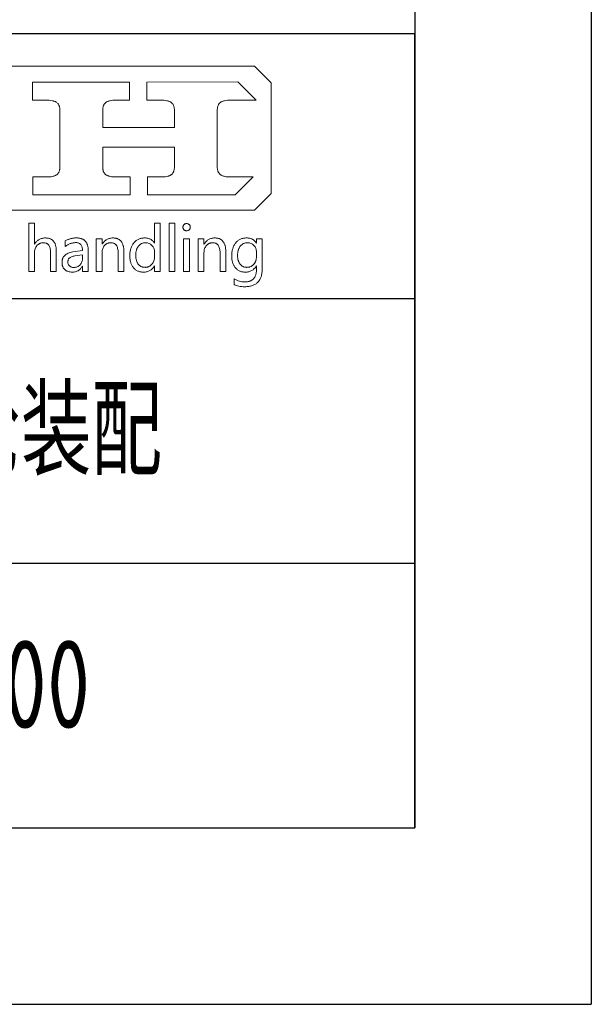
# Model space of a CAD drawing. Header units: millimetres. Extents: x -25 to 1025, y -25 to 718.
# Tile 6 of 8: x 944 to 1025, y -25 to 115. Entities that reach past the tile are written whole.
import ezdxf
from ezdxf.enums import TextEntityAlignment as Align

# ---------------------------------------------------------------- set-up
doc = ezdxf.new("R2010")
doc.units = ezdxf.units.MM
doc.header["$LTSCALE"] = 25
for name, color, linetype in [('1轮廓实线层', 7, 'Continuous'), ('2细线层', 4, 'Continuous'), ('6文字层', 3, 'Continuous'), ('图层 1', 7, 'Continuous'), ('图框层', 7, 'Continuous')]:
    doc.layers.add(name, color=color, linetype=linetype)
doc.styles.add('PC_TEXTSTYLE', font='isocp.shx', dxfattribs={"width": 0.8, "bigfont": 'hzfs.shx'})

# ---------------------------------------------------------------- blocks, each defined once
blk = doc.blocks.new('PC_TITLE_BLOCK')
for p, q in [((-8.448, 42.522), (-8.448, 42.527)), ((-8.448, 42.522), (-8.442, 42.522)), ((-13.893, 36.972), (-13.893, 36.977))]:
    blk.add_line(p, q)
at = {"layer": '1轮廓实线层'}
for p, q in [((0, 45), (-180, 45)), ((-60, 30), (0, 30)), ((-60, 15), (0, 15)), ((-180, 0), (0, 0))]:
    blk.add_line(p, q, dxfattribs=at)
at = {"layer": '图层 1', "lineweight": 0}
for p, q in [((-28.128, 43.174), (-9.094, 43.174)), ((-9.094, 43.174), (-8.147, 42.226)), ((-21.686, 41.246), (-21.686, 42.263)), ((-21.686, 42.263), (-16.178, 42.263)), ((-16.178, 42.263), (-16.178, 41.246)), ((-15.191, 42.263), (-10.042, 42.281)), ((-15.191, 41.246), (-15.191, 42.263)), ((-10.042, 42.281), (-9.005, 41.246)), ((-8.147, 42.226), (-8.147, 35.95)), ((-20.931, 41.246), (-21.686, 41.246)), ((-20.825, 41.244), (-20.931, 41.246)), ((-20.728, 41.239), (-20.825, 41.244)), ((-20.638, 41.228), (-20.728, 41.239)), ((-20.556, 41.215), (-20.638, 41.228)), ((-20.519, 41.204), (-20.556, 41.215)), ((-20.482, 41.196), (-20.519, 41.204)), ((-20.448, 41.186), (-20.482, 41.196)), ((-20.416, 41.173), (-20.448, 41.186)), ((-20.387, 41.159), (-20.416, 41.173)), ((-20.361, 41.146), (-20.387, 41.159)), ((-20.334, 41.133), (-20.361, 41.146)), ((-20.311, 41.114), (-20.334, 41.133)), ((-20.25, 41.059), (-20.268, 41.08)), ((-20.231, 41.038), (-20.25, 41.059)), ((-20.216, 41.014), (-20.231, 41.038)), ((-20.202, 40.99), (-20.216, 41.014)), ((-20.189, 40.964), (-20.202, 40.99)), ((-20.176, 40.938), (-20.189, 40.964)), ((-20.165, 40.908), (-20.176, 40.938)), ((-20.155, 40.879), (-20.165, 40.908)), ((-20.149, 40.848), (-20.155, 40.879)), ((-20.141, 40.813), (-20.149, 40.848)), ((-20.136, 40.779), (-20.141, 40.813)), ((-20.134, 40.742), (-20.136, 40.779)), ((-20.131, 40.705), (-20.134, 40.742)), ((-17.699, 40.742), (-17.702, 40.705)), ((-17.697, 40.779), (-17.699, 40.742)), ((-17.691, 40.813), (-17.697, 40.779)), ((-17.683, 40.845), (-17.691, 40.813)), ((-17.678, 40.877), (-17.683, 40.845)), ((-17.668, 40.908), (-17.678, 40.877)), ((-17.657, 40.938), (-17.668, 40.908)), ((-17.646, 40.964), (-17.657, 40.938)), ((-17.633, 40.99), (-17.646, 40.964)), ((-17.617, 41.014), (-17.633, 40.99)), ((-17.602, 41.038), (-17.617, 41.014)), ((-17.586, 41.059), (-17.602, 41.038)), ((-17.567, 41.08), (-17.586, 41.059)), ((-17.546, 41.099), (-17.567, 41.08)), ((-17.525, 41.114), (-17.546, 41.099)), ((-17.504, 41.133), (-17.525, 41.114)), ((-17.478, 41.146), (-17.504, 41.133)), ((-17.451, 41.159), (-17.478, 41.146)), ((-17.422, 41.173), (-17.451, 41.159)), ((-17.39, 41.186), (-17.422, 41.173)), ((-17.359, 41.196), (-17.39, 41.186)), ((-17.324, 41.204), (-17.359, 41.196)), ((-17.287, 41.215), (-17.324, 41.204)), ((-17.205, 41.228), (-17.287, 41.215)), ((-17.118, 41.239), (-17.205, 41.228)), ((-17.023, 41.244), (-17.118, 41.239)), ((-16.92, 41.246), (-17.023, 41.244)), ((-16.178, 41.246), (-16.92, 41.246)), ((-14.436, 41.246), (-15.191, 41.246)), ((-14.33, 41.244), (-14.436, 41.246)), ((-14.233, 41.239), (-14.33, 41.244)), ((-14.143, 41.228), (-14.233, 41.239)), ((-14.061, 41.215), (-14.143, 41.228)), ((-14.024, 41.204), (-14.061, 41.215)), ((-13.987, 41.196), (-14.024, 41.204)), ((-13.955, 41.186), (-13.987, 41.196)), ((-13.924, 41.173), (-13.955, 41.186)), ((-13.892, 41.159), (-13.924, 41.173)), ((-13.865, 41.146), (-13.892, 41.159)), ((-13.839, 41.133), (-13.865, 41.146)), ((-13.815, 41.114), (-13.839, 41.133)), ((-13.794, 41.099), (-13.815, 41.114)), ((-13.773, 41.08), (-13.794, 41.099)), ((-13.754, 41.059), (-13.773, 41.08)), ((-13.739, 41.038), (-13.754, 41.059)), ((-13.707, 40.99), (-13.72, 41.014)), ((-13.694, 40.964), (-13.707, 40.99)), ((-13.681, 40.938), (-13.694, 40.964)), ((-13.67, 40.908), (-13.681, 40.938)), ((-13.662, 40.879), (-13.67, 40.908)), ((-13.654, 40.848), (-13.662, 40.879)), ((-13.646, 40.813), (-13.654, 40.848)), ((-13.641, 40.779), (-13.646, 40.813)), ((-13.639, 40.742), (-13.641, 40.779)), ((-13.636, 40.705), (-13.639, 40.742)), ((-11.204, 40.742), (-11.207, 40.705)), ((-11.201, 40.779), (-11.204, 40.742)), ((-11.196, 40.813), (-11.201, 40.779)), ((-11.191, 40.848), (-11.196, 40.813)), ((-11.183, 40.879), (-11.191, 40.848)), ((-11.172, 40.908), (-11.183, 40.879)), ((-11.162, 40.938), (-11.172, 40.908)), ((-11.151, 40.964), (-11.162, 40.938)), ((-11.138, 40.99), (-11.151, 40.964)), ((-11.122, 41.017), (-11.138, 40.99)), ((-11.109, 41.038), (-11.122, 41.017)), ((-11.091, 41.059), (-11.109, 41.038)), ((-11.072, 41.08), (-11.091, 41.059)), ((-11.054, 41.099), (-11.072, 41.08)), ((-11.032, 41.114), (-11.054, 41.099)), ((-11.009, 41.133), (-11.032, 41.114)), ((-10.985, 41.146), (-11.009, 41.133)), ((-10.956, 41.159), (-10.985, 41.146)), ((-10.927, 41.173), (-10.956, 41.159)), ((-10.898, 41.186), (-10.927, 41.173)), ((-10.863, 41.196), (-10.898, 41.186)), ((-10.829, 41.204), (-10.863, 41.196)), ((-10.792, 41.215), (-10.829, 41.204)), ((-10.71, 41.228), (-10.792, 41.215)), ((-10.623, 41.239), (-10.71, 41.228)), ((-10.528, 41.244), (-10.623, 41.239)), ((-10.425, 41.246), (-10.528, 41.244)), ((-9.005, 41.246), (-10.425, 41.246)), ((-20.131, 40.666), (-20.131, 40.705)), ((-20.131, 37.471), (-20.131, 40.666)), ((-17.702, 40.705), (-17.702, 40.666)), ((-17.702, 40.666), (-17.702, 39.686)), ((-13.636, 40.666), (-13.636, 40.705)), ((-13.636, 39.686), (-13.636, 40.666)), ((-11.207, 40.705), (-11.207, 40.666)), ((-11.207, 40.666), (-11.207, 37.471)), ((-17.702, 39.686), (-13.636, 39.686)), ((-13.636, 38.572), (-17.702, 38.572)), ((-17.702, 38.572), (-17.702, 37.471)), ((-13.636, 37.471), (-13.636, 38.572)), ((-20.136, 37.357), (-20.134, 37.394)), ((-20.134, 37.394), (-20.131, 37.431)), ((-20.131, 37.431), (-20.131, 37.471)), ((-20.131, 37.471), (-20.131, 37.471)), ((-17.702, 37.471), (-17.702, 37.431)), ((-17.702, 37.431), (-17.699, 37.394)), ((-17.699, 37.394), (-17.697, 37.357)), ((-13.641, 37.357), (-13.639, 37.394)), ((-13.639, 37.394), (-13.636, 37.431)), ((-13.636, 37.431), (-13.636, 37.471)), ((-11.207, 37.471), (-11.207, 37.431)), ((-11.207, 37.431), (-11.204, 37.394)), ((-11.204, 37.394), (-11.201, 37.357)), ((-21.654, 35.871), (-21.654, 36.89)), ((-21.654, 36.89), (-20.912, 36.89)), ((-20.912, 36.89), (-20.81, 36.893)), ((-20.81, 36.893), (-20.714, 36.898)), ((-20.714, 36.898), (-20.625, 36.908)), ((-20.625, 36.908), (-20.546, 36.922)), ((-20.546, 36.922), (-20.509, 36.929)), ((-20.509, 36.929), (-20.472, 36.94)), ((-20.472, 36.94), (-20.44, 36.951)), ((-20.44, 36.951), (-20.408, 36.964)), ((-20.408, 36.964), (-20.379, 36.974)), ((-20.379, 36.974), (-20.353, 36.99)), ((-20.353, 36.99), (-20.326, 37.003)), ((-20.326, 37.003), (-20.303, 37.019)), ((-20.303, 37.019), (-20.282, 37.038)), ((-20.282, 37.038), (-20.263, 37.056)), ((-20.263, 37.056), (-20.245, 37.075)), ((-20.245, 37.075), (-20.229, 37.098)), ((-20.229, 37.098), (-20.213, 37.12)), ((-20.213, 37.12), (-20.197, 37.143)), ((-20.197, 37.143), (-20.184, 37.17)), ((-20.184, 37.17), (-20.173, 37.199)), ((-20.173, 37.199), (-20.163, 37.228)), ((-20.163, 37.228), (-20.155, 37.257)), ((-20.155, 37.257), (-20.147, 37.289)), ((-20.147, 37.289), (-20.141, 37.323)), ((-20.141, 37.323), (-20.136, 37.357)), ((-17.697, 37.357), (-17.691, 37.323)), ((-17.691, 37.323), (-17.683, 37.289)), ((-17.683, 37.289), (-17.676, 37.257)), ((-17.676, 37.257), (-17.668, 37.228)), ((-17.668, 37.228), (-17.657, 37.199)), ((-17.657, 37.199), (-17.644, 37.172)), ((-17.644, 37.172), (-17.631, 37.146)), ((-17.631, 37.146), (-17.617, 37.122)), ((-17.617, 37.122), (-17.599, 37.098)), ((-17.599, 37.098), (-17.583, 37.077)), ((-17.583, 37.077), (-17.565, 37.056)), ((-17.565, 37.056), (-17.544, 37.038)), ((-17.544, 37.038), (-17.522, 37.019)), ((-17.522, 37.019), (-17.499, 37.003)), ((-17.499, 37.003), (-17.472, 36.99)), ((-17.472, 36.99), (-17.446, 36.974)), ((-17.446, 36.974), (-17.414, 36.964)), ((-17.414, 36.964), (-17.382, 36.951)), ((-17.382, 36.951), (-17.348, 36.94)), ((-17.348, 36.94), (-17.314, 36.929)), ((-17.314, 36.929), (-17.277, 36.922)), ((-17.277, 36.922), (-17.195, 36.908)), ((-17.195, 36.908), (-17.105, 36.898)), ((-17.105, 36.898), (-17.007, 36.893)), ((-17.007, 36.893), (-16.899, 36.89)), ((-16.899, 36.89), (-16.147, 36.89)), ((-16.147, 36.89), (-16.147, 35.871)), ((-15.159, 35.871), (-15.159, 36.89)), ((-15.159, 36.89), (-14.417, 36.89)), ((-14.417, 36.89), (-14.314, 36.893)), ((-14.314, 36.893), (-14.219, 36.898)), ((-14.219, 36.898), (-14.132, 36.908)), ((-14.132, 36.908), (-14.05, 36.922)), ((-14.05, 36.922), (-14.013, 36.929)), ((-14.013, 36.929), (-13.979, 36.94)), ((-13.979, 36.94), (-13.947, 36.951)), ((-13.947, 36.951), (-13.916, 36.964)), ((-13.916, 36.964), (-13.886, 36.974)), ((-13.886, 36.974), (-13.86, 36.99)), ((-13.86, 36.99), (-13.834, 37.003)), ((-13.834, 37.003), (-13.813, 37.019)), ((-13.813, 37.019), (-13.792, 37.038)), ((-13.792, 37.038), (-13.771, 37.056)), ((-13.771, 37.056), (-13.752, 37.077)), ((-13.752, 37.077), (-13.733, 37.098)), ((-13.733, 37.098), (-13.72, 37.12)), ((-13.72, 37.12), (-13.705, 37.146)), ((-13.705, 37.146), (-13.691, 37.172)), ((-13.691, 37.172), (-13.681, 37.199)), ((-13.681, 37.199), (-13.67, 37.228)), ((-13.67, 37.228), (-13.66, 37.257)), ((-13.66, 37.257), (-13.652, 37.289)), ((-13.652, 37.289), (-13.646, 37.323)), ((-13.646, 37.323), (-13.641, 37.357)), ((-11.201, 37.357), (-11.196, 37.323)), ((-11.196, 37.323), (-11.188, 37.289)), ((-11.188, 37.289), (-11.183, 37.257)), ((-11.183, 37.257), (-11.172, 37.228)), ((-11.172, 37.228), (-11.162, 37.199)), ((-11.162, 37.199), (-11.149, 37.172)), ((-11.149, 37.172), (-11.135, 37.146)), ((-11.135, 37.146), (-11.122, 37.122)), ((-11.122, 37.122), (-11.106, 37.098)), ((-11.106, 37.098), (-11.088, 37.077)), ((-11.088, 37.077), (-11.069, 37.056)), ((-11.069, 37.056), (-11.048, 37.038)), ((-11.048, 37.038), (-11.027, 37.019)), ((-11.027, 37.019), (-11.003, 37.003)), ((-11.003, 37.003), (-10.977, 36.99)), ((-10.977, 36.99), (-10.951, 36.974)), ((-10.951, 36.974), (-10.919, 36.964)), ((-10.919, 36.964), (-10.887, 36.951)), ((-10.887, 36.951), (-10.856, 36.94)), ((-10.856, 36.94), (-10.818, 36.929)), ((-10.818, 36.929), (-10.782, 36.922)), ((-10.782, 36.922), (-10.7, 36.908)), ((-10.7, 36.908), (-10.61, 36.898)), ((-10.61, 36.898), (-10.512, 36.893)), ((-10.512, 36.893), (-10.407, 36.89)), ((-10.407, 36.89), (-9.174, 36.89)), ((-9.174, 36.89), (-10.188, 35.871)), ((-18.898, 35.871), (-21.654, 35.871)), ((-16.147, 35.871), (-18.898, 35.871)), ((-10.188, 35.871), (-15.159, 35.871)), ((-8.147, 35.95), (-9.094, 35.002)), ((-9.094, 35.002), (-49.444, 35.002))]:
    blk.add_line(p, q, dxfattribs=at)
for points in [[(-20.332, 31.541), (-20.659, 31.541), (-20.659, 32.605), (-20.659, 32.673), (-20.664, 32.737), (-20.672, 32.795), (-20.685, 32.85), (-20.699, 32.9), (-20.717, 32.945), (-20.738, 32.987), (-20.762, 33.024), (-20.788, 33.059), (-20.82, 33.085), (-20.836, 33.098), (-20.854, 33.109), (-20.873, 33.119), (-20.891, 33.13), (-20.934, 33.146), (-20.976, 33.156), (-21.023, 33.162), (-21.074, 33.164), (-21.126, 33.162), (-21.174, 33.154), (-21.2, 33.148), (-21.221, 33.141), (-21.245, 33.133), (-21.269, 33.125), (-21.29, 33.114), (-21.311, 33.101), (-21.332, 33.088), (-21.351, 33.072), (-21.39, 33.04), (-21.427, 33.001), (-21.459, 32.958), (-21.488, 32.914), (-21.512, 32.866), (-21.533, 32.816), (-21.546, 32.766), (-21.56, 32.71), (-21.565, 32.652), (-21.567, 32.591), (-21.567, 31.541), (-21.895, 31.541), (-21.895, 34.281), (-21.567, 34.281), (-21.567, 33.088), (-21.56, 33.088), (-21.533, 33.13), (-21.504, 33.17), (-21.475, 33.207), (-21.443, 33.238), (-21.409, 33.27), (-21.375, 33.299), (-21.34, 33.325), (-21.303, 33.349), (-21.264, 33.368), (-21.224, 33.386), (-21.185, 33.402), (-21.142, 33.413), (-21.097, 33.423), (-21.053, 33.431), (-21.005, 33.434), (-20.957, 33.436), (-20.918, 33.434), (-20.881, 33.431), (-20.844, 33.428), (-20.81, 33.423), (-20.775, 33.418), (-20.744, 33.41), (-20.712, 33.399), (-20.683, 33.389), (-20.654, 33.376), (-20.627, 33.362), (-20.601, 33.347), (-20.575, 33.328), (-20.551, 33.31), (-20.53, 33.291), (-20.509, 33.27), (-20.487, 33.246), (-20.469, 33.222), (-20.45, 33.196), (-20.435, 33.17), (-20.419, 33.141), (-20.406, 33.112), (-20.392, 33.08), (-20.382, 33.046), (-20.371, 33.011), (-20.361, 32.974), (-20.353, 32.937), (-20.348, 32.898), (-20.342, 32.858), (-20.334, 32.771), (-20.332, 32.681), (-20.332, 31.541), (-20.332, 31.541)], [(-14.436, 31.541), (-14.763, 31.541), (-14.763, 31.85), (-14.771, 31.85), (-14.795, 31.807), (-14.824, 31.768), (-14.853, 31.731), (-14.885, 31.696), (-14.919, 31.665), (-14.953, 31.636), (-14.99, 31.609), (-15.027, 31.586), (-15.069, 31.564), (-15.112, 31.546), (-15.154, 31.533), (-15.199, 31.52), (-15.246, 31.509), (-15.297, 31.503), (-15.347, 31.498), (-15.399, 31.498), (-15.442, 31.498), (-15.484, 31.501), (-15.526, 31.506), (-15.566, 31.514), (-15.605, 31.522), (-15.642, 31.533), (-15.679, 31.546), (-15.714, 31.559), (-15.748, 31.578), (-15.782, 31.596), (-15.814, 31.614), (-15.846, 31.638), (-15.875, 31.662), (-15.904, 31.688), (-15.933, 31.718), (-15.959, 31.749), (-15.983, 31.781), (-16.007, 31.812), (-16.028, 31.847), (-16.049, 31.884), (-16.068, 31.921), (-16.083, 31.96), (-16.099, 32), (-16.112, 32.042), (-16.126, 32.085), (-16.136, 32.129), (-16.144, 32.174), (-16.152, 32.222), (-16.157, 32.269), (-16.163, 32.319), (-16.165, 32.37), (-16.165, 32.422), (-16.165, 32.48), (-16.163, 32.536), (-16.157, 32.589), (-16.152, 32.642), (-16.142, 32.692), (-16.134, 32.742), (-16.12, 32.789), (-16.107, 32.837), (-16.091, 32.882), (-16.073, 32.924), (-16.054, 32.969), (-16.033, 33.009), (-16.012, 33.048), (-15.986, 33.088), (-15.959, 33.125), (-15.93, 33.159), (-15.901, 33.193), (-15.869, 33.225), (-15.838, 33.254), (-15.806, 33.281), (-15.772, 33.304), (-15.735, 33.328), (-15.698, 33.349), (-15.661, 33.365), (-15.621, 33.384), (-15.582, 33.397), (-15.542, 33.407), (-15.5, 33.418), (-15.455, 33.426), (-15.41, 33.431), (-15.365, 33.434), (-15.32, 33.436), (-15.273, 33.434), (-15.228, 33.431), (-15.183, 33.426), (-15.143, 33.418), (-15.104, 33.407), (-15.064, 33.394), (-15.027, 33.378), (-14.993, 33.362), (-14.959, 33.341), (-14.927, 33.32), (-14.898, 33.296), (-14.869, 33.27), (-14.842, 33.241), (-14.816, 33.209), (-14.792, 33.178), (-14.771, 33.141), (-14.763, 33.141), (-14.763, 34.281), (-14.436, 34.281), (-14.436, 31.541), (-14.436, 31.541)], [(-13.939, 31.541), (-13.939, 34.281), (-13.609, 34.281), (-13.609, 31.541), (-13.939, 31.541), (-13.939, 31.541)], [(-13.153, 34.046), (-13.153, 34.067), (-13.15, 34.086), (-13.145, 34.107), (-13.137, 34.125), (-13.129, 34.144), (-13.118, 34.16), (-13.108, 34.176), (-13.094, 34.191), (-13.079, 34.205), (-13.063, 34.218), (-13.044, 34.228), (-13.026, 34.236), (-13.007, 34.242), (-12.989, 34.247), (-12.968, 34.25), (-12.947, 34.25), (-12.925, 34.25), (-12.904, 34.247), (-12.883, 34.242), (-12.865, 34.236), (-12.846, 34.228), (-12.83, 34.218), (-12.812, 34.205), (-12.796, 34.191), (-12.783, 34.178), (-12.77, 34.16), (-12.759, 34.144), (-12.751, 34.125), (-12.743, 34.107), (-12.741, 34.089), (-12.735, 34.067), (-12.735, 34.046), (-12.735, 34.023), (-12.741, 34.004), (-12.743, 33.983), (-12.751, 33.964), (-12.759, 33.948), (-12.77, 33.93), (-12.783, 33.914), (-12.796, 33.901), (-12.812, 33.885), (-12.83, 33.875), (-12.846, 33.864), (-12.865, 33.856), (-12.883, 33.851), (-12.904, 33.846), (-12.925, 33.843), (-12.947, 33.843), (-12.968, 33.843), (-12.989, 33.846), (-13.01, 33.851), (-13.028, 33.856), (-13.047, 33.864), (-13.063, 33.875), (-13.079, 33.885), (-13.094, 33.901), (-13.108, 33.914), (-13.121, 33.93), (-13.129, 33.948), (-13.137, 33.964), (-13.145, 33.983), (-13.15, 34.004), (-13.153, 34.023), (-13.153, 34.046), (-13.153, 34.046)], [(-19.83, 33.265), (-19.793, 33.283), (-19.759, 33.304), (-19.722, 33.323), (-19.685, 33.339), (-19.648, 33.354), (-19.611, 33.368), (-19.571, 33.381), (-19.532, 33.391), (-19.492, 33.402), (-19.45, 33.41), (-19.41, 33.418), (-19.368, 33.426), (-19.323, 33.428), (-19.281, 33.434), (-19.236, 33.434), (-19.191, 33.436), (-19.151, 33.434), (-19.109, 33.434), (-19.072, 33.428), (-19.035, 33.423), (-18.998, 33.418), (-18.964, 33.41), (-18.93, 33.402), (-18.898, 33.391), (-18.869, 33.381), (-18.837, 33.368), (-18.811, 33.352), (-18.784, 33.336), (-18.758, 33.32), (-18.734, 33.302), (-18.711, 33.281), (-18.689, 33.259), (-18.668, 33.238), (-18.65, 33.212), (-18.631, 33.188), (-18.615, 33.162), (-18.602, 33.133), (-18.586, 33.104), (-18.576, 33.072), (-18.563, 33.04), (-18.555, 33.006), (-18.544, 32.972), (-18.539, 32.935), (-18.534, 32.898), (-18.528, 32.858), (-18.526, 32.818), (-18.523, 32.776), (-18.523, 32.734), (-18.523, 31.541), (-18.845, 31.541), (-18.845, 31.828), (-18.856, 31.828), (-18.88, 31.786), (-18.906, 31.749), (-18.935, 31.715), (-18.964, 31.683), (-18.993, 31.654), (-19.025, 31.625), (-19.059, 31.601), (-19.093, 31.58), (-19.13, 31.562), (-19.167, 31.543), (-19.207, 31.53), (-19.246, 31.52), (-19.289, 31.509), (-19.331, 31.503), (-19.376, 31.498), (-19.423, 31.498), (-19.487, 31.501), (-19.55, 31.506), (-19.608, 31.517), (-19.664, 31.533), (-19.69, 31.543), (-19.717, 31.554), (-19.74, 31.567), (-19.764, 31.58), (-19.788, 31.593), (-19.809, 31.609), (-19.83, 31.625), (-19.851, 31.644), (-19.87, 31.662), (-19.888, 31.68), (-19.904, 31.702), (-19.92, 31.723), (-19.936, 31.744), (-19.949, 31.768), (-19.959, 31.789), (-19.97, 31.815), (-19.981, 31.839), (-19.988, 31.865), (-19.994, 31.892), (-19.999, 31.918), (-20.007, 31.976), (-20.009, 32.037), (-20.007, 32.1), (-20.002, 32.158), (-19.996, 32.187), (-19.988, 32.217), (-19.981, 32.243), (-19.973, 32.269), (-19.962, 32.293), (-19.949, 32.319), (-19.938, 32.343), (-19.922, 32.364), (-19.909, 32.385), (-19.893, 32.407), (-19.875, 32.428), (-19.856, 32.446), (-19.835, 32.465), (-19.814, 32.483), (-19.793, 32.499), (-19.769, 32.515), (-19.719, 32.544), (-19.664, 32.57), (-19.603, 32.594), (-19.54, 32.613), (-19.471, 32.628), (-19.394, 32.642), (-18.845, 32.718), (-18.848, 32.774), (-18.853, 32.824), (-18.858, 32.871), (-18.869, 32.916), (-18.882, 32.956), (-18.898, 32.995), (-18.919, 33.027), (-18.94, 33.059), (-18.964, 33.085), (-18.993, 33.106), (-19.025, 33.127), (-19.056, 33.143), (-19.093, 33.156), (-19.133, 33.164), (-19.175, 33.17), (-19.223, 33.172), (-19.262, 33.17), (-19.305, 33.167), (-19.344, 33.164), (-19.384, 33.156), (-19.423, 33.148), (-19.463, 33.141), (-19.503, 33.127), (-19.54, 33.114), (-19.577, 33.101), (-19.616, 33.082), (-19.651, 33.064), (-19.687, 33.046), (-19.724, 33.024), (-19.759, 33.001), (-19.796, 32.974), (-19.83, 32.948), (-19.83, 33.265), (-19.83, 33.265)], [(-16.5, 31.541), (-16.828, 31.541), (-16.828, 32.594), (-16.828, 32.663), (-16.833, 32.729), (-16.841, 32.787), (-16.854, 32.845), (-16.868, 32.895), (-16.886, 32.943), (-16.907, 32.985), (-16.931, 33.022), (-16.944, 33.04), (-16.96, 33.056), (-16.973, 33.069), (-16.989, 33.085), (-17.007, 33.098), (-17.023, 33.109), (-17.042, 33.119), (-17.063, 33.13), (-17.103, 33.143), (-17.147, 33.156), (-17.195, 33.162), (-17.245, 33.164), (-17.298, 33.162), (-17.348, 33.154), (-17.372, 33.148), (-17.396, 33.143), (-17.419, 33.133), (-17.44, 33.125), (-17.462, 33.114), (-17.485, 33.101), (-17.504, 33.088), (-17.525, 33.075), (-17.562, 33.04), (-17.599, 33.003), (-17.631, 32.964), (-17.66, 32.919), (-17.683, 32.871), (-17.702, 32.821), (-17.718, 32.771), (-17.728, 32.716), (-17.736, 32.657), (-17.739, 32.597), (-17.739, 31.541), (-18.066, 31.541), (-18.066, 33.391), (-17.739, 33.391), (-17.739, 33.085), (-17.731, 33.085), (-17.704, 33.127), (-17.676, 33.167), (-17.646, 33.204), (-17.615, 33.238), (-17.583, 33.27), (-17.549, 33.299), (-17.512, 33.325), (-17.475, 33.349), (-17.435, 33.368), (-17.396, 33.386), (-17.353, 33.402), (-17.311, 33.413), (-17.266, 33.423), (-17.221, 33.431), (-17.174, 33.434), (-17.124, 33.436), (-17.087, 33.434), (-17.05, 33.431), (-17.015, 33.428), (-16.981, 33.423), (-16.947, 33.415), (-16.915, 33.407), (-16.886, 33.399), (-16.854, 33.386), (-16.828, 33.373), (-16.799, 33.36), (-16.773, 33.344), (-16.749, 33.325), (-16.725, 33.307), (-16.701, 33.286), (-16.68, 33.265), (-16.659, 33.241), (-16.641, 33.214), (-16.622, 33.188), (-16.606, 33.162), (-16.59, 33.133), (-16.577, 33.101), (-16.564, 33.069), (-16.551, 33.035), (-16.54, 33.001), (-16.532, 32.964), (-16.524, 32.927), (-16.516, 32.887), (-16.511, 32.848), (-16.503, 32.763), (-16.5, 32.673), (-16.5, 31.541), (-16.5, 31.541)], [(-14.761, 32.642), (-14.763, 32.697), (-14.771, 32.75), (-14.782, 32.8), (-14.798, 32.848), (-14.819, 32.892), (-14.845, 32.935), (-14.874, 32.977), (-14.908, 33.014), (-14.945, 33.051), (-14.985, 33.08), (-15.027, 33.106), (-15.072, 33.127), (-15.117, 33.143), (-15.164, 33.156), (-15.217, 33.162), (-15.267, 33.164), (-15.302, 33.164), (-15.331, 33.162), (-15.363, 33.156), (-15.392, 33.151), (-15.421, 33.146), (-15.45, 33.138), (-15.476, 33.127), (-15.503, 33.117), (-15.526, 33.104), (-15.553, 33.088), (-15.576, 33.072), (-15.597, 33.053), (-15.619, 33.035), (-15.64, 33.014), (-15.661, 32.993), (-15.679, 32.969), (-15.698, 32.945), (-15.716, 32.919), (-15.732, 32.892), (-15.746, 32.863), (-15.759, 32.834), (-15.772, 32.803), (-15.782, 32.771), (-15.793, 32.739), (-15.801, 32.705), (-15.809, 32.671), (-15.817, 32.634), (-15.822, 32.597), (-15.827, 32.52), (-15.83, 32.438), (-15.827, 32.362), (-15.822, 32.29), (-15.812, 32.224), (-15.795, 32.161), (-15.785, 32.129), (-15.774, 32.103), (-15.764, 32.074), (-15.751, 32.048), (-15.735, 32.021), (-15.719, 31.995), (-15.703, 31.971), (-15.687, 31.947), (-15.669, 31.926), (-15.648, 31.905), (-15.629, 31.886), (-15.608, 31.871), (-15.587, 31.855), (-15.563, 31.839), (-15.542, 31.826), (-15.518, 31.812), (-15.492, 31.802), (-15.468, 31.794), (-15.442, 31.786), (-15.415, 31.781), (-15.386, 31.776), (-15.36, 31.77), (-15.331, 31.77), (-15.299, 31.768), (-15.27, 31.77), (-15.241, 31.77), (-15.215, 31.776), (-15.186, 31.778), (-15.159, 31.786), (-15.135, 31.794), (-15.109, 31.802), (-15.085, 31.812), (-15.062, 31.823), (-15.038, 31.836), (-15.014, 31.852), (-14.993, 31.868), (-14.972, 31.886), (-14.951, 31.905), (-14.932, 31.923), (-14.911, 31.944), (-14.877, 31.992), (-14.845, 32.04), (-14.821, 32.09), (-14.8, 32.142), (-14.782, 32.201), (-14.771, 32.259), (-14.763, 32.319), (-14.761, 32.385), (-14.761, 32.642), (-14.761, 32.642)], [(-13.113, 31.541), (-13.113, 33.391), (-12.786, 33.391), (-12.786, 31.541), (-13.113, 31.541), (-13.113, 31.541)], [(-10.724, 31.541), (-11.048, 31.541), (-11.048, 32.594), (-11.051, 32.663), (-11.056, 32.729), (-11.064, 32.787), (-11.075, 32.845), (-11.091, 32.895), (-11.109, 32.943), (-11.13, 32.985), (-11.154, 33.022), (-11.167, 33.04), (-11.18, 33.056), (-11.196, 33.069), (-11.212, 33.085), (-11.228, 33.098), (-11.246, 33.109), (-11.265, 33.119), (-11.283, 33.13), (-11.325, 33.143), (-11.368, 33.156), (-11.415, 33.162), (-11.466, 33.164), (-11.518, 33.162), (-11.568, 33.154), (-11.595, 33.148), (-11.619, 33.143), (-11.64, 33.133), (-11.664, 33.125), (-11.685, 33.114), (-11.706, 33.101), (-11.727, 33.088), (-11.748, 33.075), (-11.785, 33.04), (-11.822, 33.003), (-11.854, 32.964), (-11.883, 32.919), (-11.906, 32.871), (-11.925, 32.821), (-11.941, 32.771), (-11.951, 32.716), (-11.956, 32.657), (-11.959, 32.597), (-11.959, 31.541), (-12.286, 31.541), (-12.286, 33.391), (-11.959, 33.391), (-11.959, 33.085), (-11.954, 33.085), (-11.925, 33.127), (-11.898, 33.167), (-11.867, 33.204), (-11.838, 33.238), (-11.803, 33.27), (-11.769, 33.299), (-11.735, 33.325), (-11.698, 33.349), (-11.658, 33.368), (-11.619, 33.386), (-11.576, 33.402), (-11.534, 33.413), (-11.489, 33.423), (-11.442, 33.431), (-11.394, 33.434), (-11.347, 33.436), (-11.307, 33.434), (-11.273, 33.431), (-11.236, 33.428), (-11.201, 33.423), (-11.17, 33.415), (-11.138, 33.407), (-11.106, 33.399), (-11.077, 33.386), (-11.048, 33.373), (-11.022, 33.36), (-10.995, 33.344), (-10.972, 33.325), (-10.948, 33.307), (-10.924, 33.286), (-10.903, 33.265), (-10.882, 33.241), (-10.863, 33.214), (-10.845, 33.188), (-10.829, 33.162), (-10.813, 33.133), (-10.797, 33.101), (-10.784, 33.069), (-10.774, 33.035), (-10.763, 33.001), (-10.752, 32.964), (-10.745, 32.927), (-10.739, 32.887), (-10.734, 32.848), (-10.726, 32.763), (-10.724, 32.673), (-10.724, 31.541), (-10.724, 31.541)], [(-8.656, 31.696), (-8.659, 31.633), (-8.661, 31.572), (-8.667, 31.512), (-8.672, 31.456), (-8.683, 31.401), (-8.693, 31.348), (-8.704, 31.295), (-8.72, 31.247), (-8.735, 31.2), (-8.754, 31.155), (-8.775, 31.113), (-8.799, 31.071), (-8.822, 31.031), (-8.849, 30.994), (-8.875, 30.96), (-8.907, 30.925), (-8.939, 30.894), (-8.973, 30.865), (-9.01, 30.838), (-9.047, 30.815), (-9.086, 30.791), (-9.129, 30.77), (-9.174, 30.751), (-9.218, 30.733), (-9.266, 30.719), (-9.316, 30.706), (-9.366, 30.696), (-9.422, 30.685), (-9.477, 30.677), (-9.533, 30.674), (-9.593, 30.669), (-9.654, 30.669), (-9.739, 30.672), (-9.821, 30.677), (-9.9, 30.688), (-9.976, 30.701), (-10.05, 30.719), (-10.122, 30.741), (-10.188, 30.767), (-10.254, 30.799), (-10.254, 31.115), (-10.177, 31.073), (-10.1, 31.039), (-10.024, 31.01), (-9.95, 30.986), (-9.876, 30.965), (-9.805, 30.952), (-9.731, 30.944), (-9.659, 30.941), (-9.617, 30.941), (-9.578, 30.944), (-9.538, 30.949), (-9.501, 30.952), (-9.464, 30.96), (-9.43, 30.968), (-9.398, 30.975), (-9.364, 30.986), (-9.335, 30.997), (-9.303, 31.01), (-9.277, 31.026), (-9.248, 31.041), (-9.224, 31.06), (-9.197, 31.079), (-9.176, 31.097), (-9.152, 31.118), (-9.134, 31.142), (-9.113, 31.166), (-9.097, 31.192), (-9.079, 31.218), (-9.065, 31.247), (-9.052, 31.277), (-9.039, 31.308), (-9.028, 31.34), (-9.018, 31.374), (-9.01, 31.411), (-9.002, 31.446), (-8.997, 31.485), (-8.991, 31.525), (-8.989, 31.564), (-8.986, 31.607), (-8.986, 31.652), (-8.986, 31.847), (-8.991, 31.847), (-9.018, 31.805), (-9.047, 31.765), (-9.079, 31.728), (-9.11, 31.694), (-9.145, 31.662), (-9.179, 31.633), (-9.216, 31.609), (-9.255, 31.586), (-9.295, 31.564), (-9.337, 31.546), (-9.38, 31.533), (-9.425, 31.52), (-9.472, 31.509), (-9.519, 31.503), (-9.57, 31.498), (-9.62, 31.498), (-9.665, 31.498), (-9.707, 31.501), (-9.747, 31.506), (-9.786, 31.514), (-9.826, 31.522), (-9.863, 31.533), (-9.9, 31.546), (-9.934, 31.559), (-9.968, 31.578), (-10.003, 31.596), (-10.034, 31.614), (-10.066, 31.638), (-10.095, 31.662), (-10.124, 31.688), (-10.151, 31.718), (-10.179, 31.746), (-10.203, 31.778), (-10.227, 31.812), (-10.248, 31.847), (-10.269, 31.881), (-10.288, 31.918), (-10.306, 31.958), (-10.322, 31.997), (-10.335, 32.037), (-10.349, 32.079), (-10.359, 32.121), (-10.367, 32.166), (-10.375, 32.211), (-10.38, 32.259), (-10.383, 32.309), (-10.386, 32.356), (-10.388, 32.409), (-10.386, 32.467), (-10.383, 32.523), (-10.38, 32.578), (-10.372, 32.634), (-10.364, 32.684), (-10.354, 32.737), (-10.343, 32.784), (-10.33, 32.832), (-10.314, 32.879), (-10.298, 32.924), (-10.277, 32.966), (-10.259, 33.009), (-10.235, 33.048), (-10.211, 33.088), (-10.185, 33.125), (-10.156, 33.159), (-10.127, 33.193), (-10.095, 33.225), (-10.064, 33.254), (-10.032, 33.281), (-9.998, 33.304), (-9.96, 33.328), (-9.926, 33.349), (-9.887, 33.365), (-9.847, 33.384), (-9.807, 33.397), (-9.765, 33.407), (-9.723, 33.418), (-9.681, 33.426), (-9.636, 33.431), (-9.588, 33.434), (-9.541, 33.436), (-9.496, 33.434), (-9.451, 33.431), (-9.409, 33.426), (-9.369, 33.418), (-9.329, 33.407), (-9.29, 33.394), (-9.253, 33.378), (-9.218, 33.362), (-9.184, 33.341), (-9.152, 33.32), (-9.123, 33.296), (-9.094, 33.27), (-9.065, 33.241), (-9.039, 33.209), (-9.015, 33.178), (-8.991, 33.141), (-8.986, 33.141), (-8.986, 33.391), (-8.656, 33.391), (-8.656, 31.696), (-8.656, 31.696)], [(-8.986, 32.642), (-8.986, 32.694), (-8.994, 32.745), (-9.005, 32.795), (-9.02, 32.842), (-9.042, 32.887), (-9.065, 32.929), (-9.094, 32.972), (-9.129, 33.011), (-9.166, 33.046), (-9.205, 33.077), (-9.248, 33.104), (-9.293, 33.125), (-9.337, 33.143), (-9.385, 33.154), (-9.435, 33.162), (-9.488, 33.164), (-9.519, 33.164), (-9.551, 33.162), (-9.583, 33.156), (-9.615, 33.151), (-9.644, 33.146), (-9.67, 33.138), (-9.699, 33.127), (-9.725, 33.114), (-9.752, 33.101), (-9.776, 33.088), (-9.799, 33.072), (-9.821, 33.053), (-9.844, 33.035), (-9.865, 33.014), (-9.884, 32.993), (-9.902, 32.969), (-9.921, 32.943), (-9.939, 32.916), (-9.955, 32.89), (-9.968, 32.861), (-9.981, 32.832), (-9.995, 32.8), (-10.005, 32.768), (-10.016, 32.734), (-10.024, 32.7), (-10.032, 32.665), (-10.037, 32.628), (-10.042, 32.591), (-10.05, 32.512), (-10.053, 32.428), (-10.05, 32.356), (-10.045, 32.288), (-10.032, 32.222), (-10.016, 32.161), (-10.008, 32.132), (-9.998, 32.103), (-9.984, 32.076), (-9.971, 32.05), (-9.958, 32.024), (-9.942, 31.997), (-9.926, 31.974), (-9.908, 31.95), (-9.889, 31.929), (-9.871, 31.908), (-9.852, 31.889), (-9.831, 31.871), (-9.81, 31.855), (-9.789, 31.839), (-9.765, 31.826), (-9.741, 31.815), (-9.717, 31.805), (-9.691, 31.794), (-9.667, 31.786), (-9.641, 31.781), (-9.612, 31.776), (-9.585, 31.77), (-9.557, 31.77), (-9.527, 31.768), (-9.498, 31.77), (-9.469, 31.77), (-9.44, 31.776), (-9.414, 31.778), (-9.385, 31.786), (-9.361, 31.794), (-9.335, 31.802), (-9.308, 31.812), (-9.284, 31.823), (-9.261, 31.836), (-9.24, 31.85), (-9.216, 31.865), (-9.195, 31.884), (-9.176, 31.902), (-9.155, 31.921), (-9.137, 31.942), (-9.118, 31.966), (-9.1, 31.987), (-9.084, 32.01), (-9.068, 32.034), (-9.055, 32.061), (-9.044, 32.087), (-9.031, 32.114), (-9.023, 32.14), (-9.005, 32.198), (-8.994, 32.256), (-8.986, 32.319), (-8.986, 32.385), (-8.986, 32.642), (-8.986, 32.642)], [(-19.281, 32.412), (-19.334, 32.404), (-19.384, 32.393), (-19.431, 32.38), (-19.474, 32.367), (-19.51, 32.354), (-19.542, 32.335), (-19.571, 32.317), (-19.595, 32.298), (-19.613, 32.275), (-19.632, 32.251), (-19.645, 32.224), (-19.658, 32.198), (-19.669, 32.166), (-19.674, 32.135), (-19.679, 32.1), (-19.679, 32.063), (-19.679, 32.032), (-19.674, 32), (-19.666, 31.971), (-19.656, 31.942), (-19.643, 31.918), (-19.627, 31.892), (-19.608, 31.868), (-19.587, 31.847), (-19.561, 31.828), (-19.534, 31.81), (-19.508, 31.797), (-19.476, 31.784), (-19.444, 31.776), (-19.413, 31.768), (-19.376, 31.765), (-19.339, 31.765), (-19.286, 31.765), (-19.236, 31.773), (-19.188, 31.786), (-19.144, 31.802), (-19.101, 31.823), (-19.059, 31.85), (-19.022, 31.878), (-18.985, 31.913), (-18.953, 31.952), (-18.924, 31.995), (-18.901, 32.037), (-18.882, 32.085), (-18.866, 32.132), (-18.856, 32.185), (-18.848, 32.238), (-18.845, 32.293), (-18.845, 32.47), (-19.281, 32.412), (-19.281, 32.412)]]:
    blk.add_lwpolyline(points, dxfattribs=at)
at = {"layer": '图框层'}
blk.add_line((0, 0), (0, 45), dxfattribs=at)
at = {"layer": '6文字层', "style": 'PC_TEXTSTYLE', "flags": 8}
for tag, height, width, p, p2 in [('产品名称或材料标记', 7, 0.600652, (-113.463, 28.635), (-66.422, 28.635)), ('图样名称', 5, 2.004495, (-54.785, 19.978), (-5.268, 19.978)), ('标准化', 3.5, 1.023147, (-133.835, 15.372), (-120.752, 15.372)), ('重量', 3.5, 1.408247, (-88.457, 7.542), (-76.549, 7.542)), ('比例', 3.5, 1.385287, (-73.354, 7.542), (-61.929, 7.542)), ('图样代号', 5, 2.006536, (-54.785, 5.63), (-5.516, 5.63)), ('审核', 3.5, 1.579393, (-163.989, 5.367), (-150.634, 5.367)), ('共几页', 3.5, 0.557144, (-108.073, 0.625), (-101.045, 0.625)), ('工艺', 3.5, 1.621807, (-164.21, 0.371), (-150.891, 0.371)), ('日期', 3.5, 1.560088, (-133.835, 0.371), (-120.752, 0.371))]:
    blk.add_attdef(tag, text='', height=height, dxfattribs=dict(at, width=width)).set_placement(p, p2, align=Align.FIT)
at = {"layer": '6文字层', "style": 'PC_TEXTSTYLE', "width": 9.905045, "flags": 8}
blk.add_attdef('设计', text='', height=3.5, rotation=358.4644, dxfattribs=at).set_placement((-164.229, 15.372), (-150.367, 15), align=Align.FIT)
at = {"layer": '6文字层', "color": 3, "style": 'PC_TEXTSTYLE', "width": 0.56476, "flags": 8}
blk.add_attdef('第几页', text='', height=3.5, dxfattribs=at).set_placement((-78.287, 0.753), (-71.163, 0.753), align=Align.FIT)
at = {"layer": '6文字层', "ltscale": 10, "style": 'PC_TEXTSTYLE', "flags": 1}
blk.add_attdef('图纸张数', (-58.679, -0.492), '', height=2.5, dxfattribs=at)

msp = doc.modelspace()

# ---------------------------------------------------------------- linework, layer by layer
for p, q in [((1000, 201.404), (1000, 112.5)), ((1000, 112.5), (559.315, 112.5))]:
    msp.add_line(p, q)
at = {"layer": '2细线层'}
for p in [(1025, 717.5), (-25, -25)]:
    msp.add_line(p, (1025, -25), dxfattribs=at)
at = {"layer": '图框层'}
for p in [(1000, 692.5), (0, 0)]:
    msp.add_line(p, (1000, 0), dxfattribs=at)

# ---------------------------------------------------------------- block references
ref = msp.add_blockref('PC_TITLE_BLOCK', (1000, 0), dxfattribs=dict(at, xscale=2.5, yscale=2.5, zscale=2.5))
ref.add_attrib('图样名称', '200从动车轮装配', dxfattribs={"layer": '6文字层', "height": 12.5, "style": 'PC_TEXTSTYLE', "width": 0.8}).set_placement((924.933, 49.944), align=Align.CENTER)
ref.add_attrib('图样代号', 'BW200B.00', dxfattribs={"layer": '6文字层', "height": 12.5, "style": 'PC_TEXTSTYLE', "width": 0.8}).set_placement((924.624, 14.076), align=Align.CENTER)

doc.saveas('drawing.dxf')
